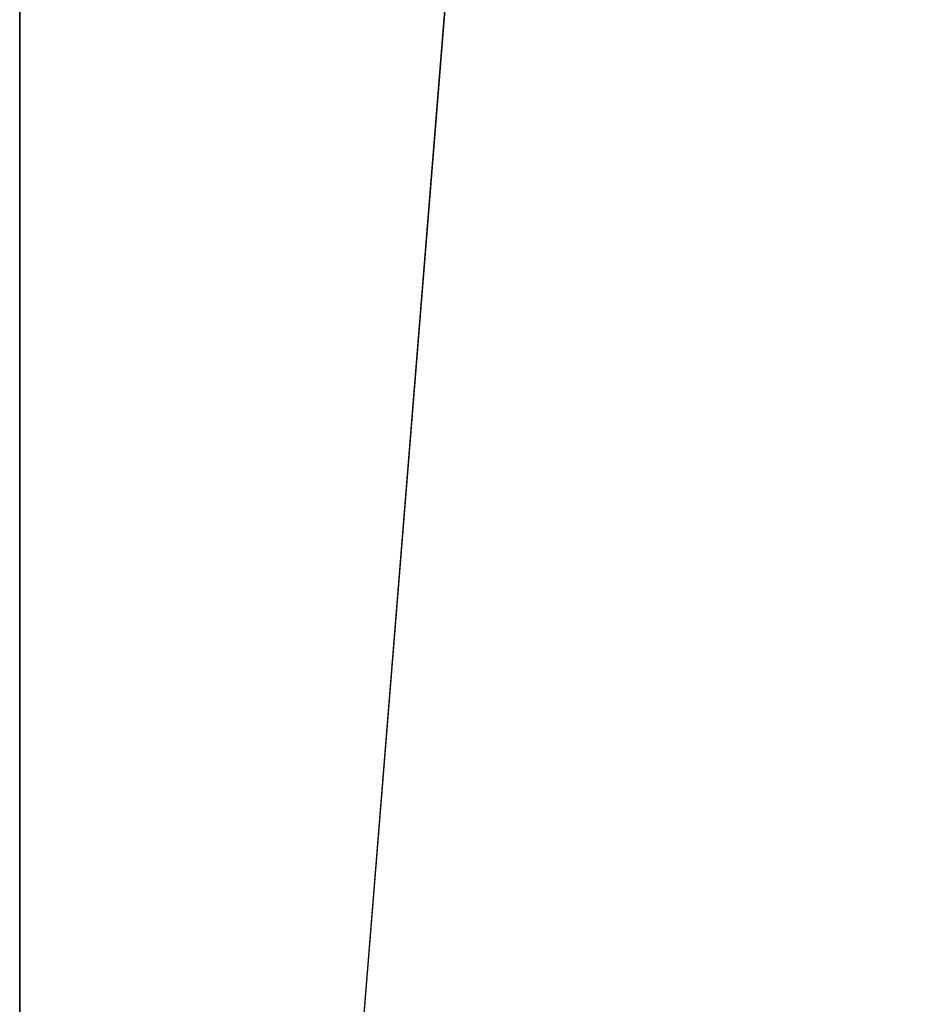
# Model space of a CAD drawing. Header units: millimetres. Extents: x -14944 to -12796, y 364 to 3070.
# Tile 8 of 256: x -14911 to -14755, y 1120 to 1292. Entities that reach past the tile are written whole.
import ezdxf

# ---------------------------------------------------------------- set-up
doc = ezdxf.new("R2010")
doc.units = ezdxf.units.MM
doc.layers.add('A-WALL', color=113, linetype='Continuous', lineweight=25)

msp = doc.modelspace()

# ---------------------------------------------------------------- meshes
at = {"layer": 'A-WALL'}
mesh = msp.add_polyface(dxfattribs=at)
corners = [(-14910.55, 3069.53, -600), (-14910.55, 369.03, -600), (-14910.55, 369.03, 2500), (-14910.55, 3069.53, 2500)]
mesh.append_faces([[corners[k] for k in face] for face in [(2, 3, 0, 1)]])
mesh = msp.add_polyface(dxfattribs=at)
corners = [(-14910.55, 369.03, -600), (-14910.55, 3069.53, -600), (-14709.55, 3069.53, -600), (-14709.55, 2868.53, -600), (-14709.55, 369.03, -600)]
mesh.append_faces([[corners[k] for k in face] for face in [(3, 0, 1, 2)]], dxfattribs={"vtx0": -1})
mesh.append_faces([[corners[k] for k in face] for face in [(3, 4, 0)]], dxfattribs={"vtx2": -1})
mesh = msp.add_polyface(dxfattribs=at)
corners = [(-14910.55, 3069.53, 2500), (-14910.55, 369.03, 2500), (-14709.55, 369.03, 2500), (-14709.55, 2868.53, 2500), (-14709.55, 3069.53, 2500)]
mesh.append_faces([[corners[k] for k in face] for face in [(3, 0, 1, 2)]], dxfattribs={"vtx0": -1})
mesh.append_faces([[corners[k] for k in face] for face in [(3, 4, 0)]], dxfattribs={"vtx2": -1})

doc.saveas('drawing.dxf')
